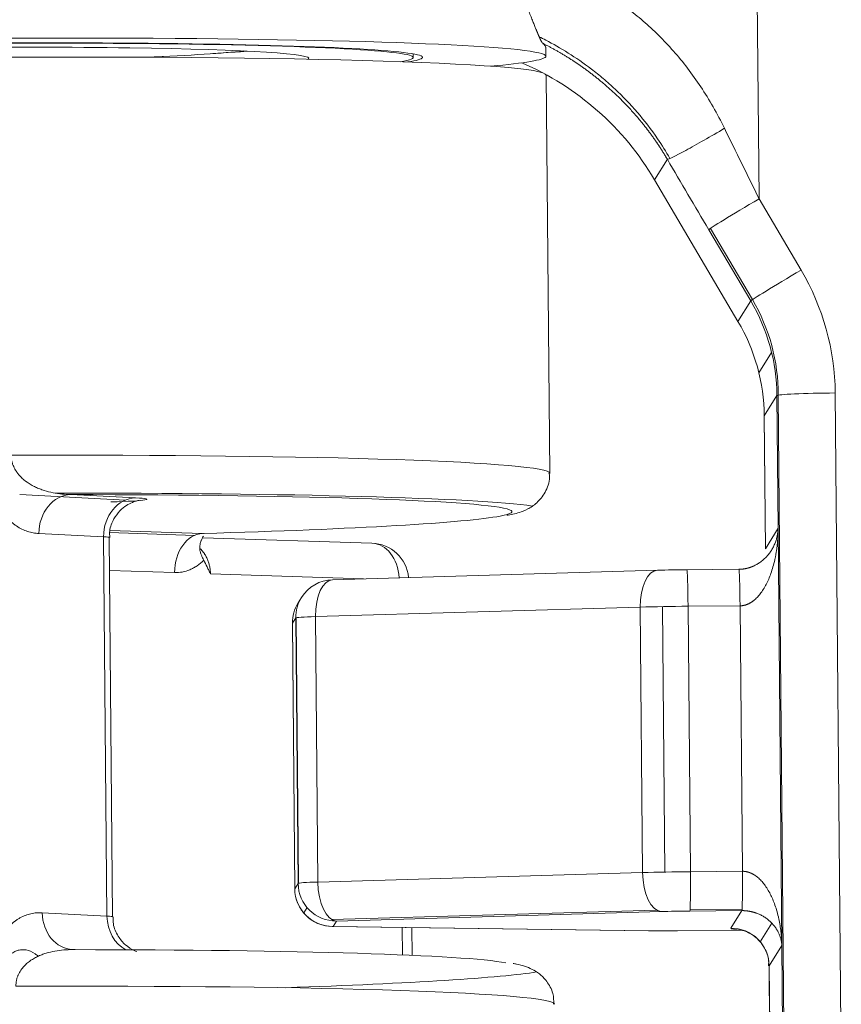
# Model space of a CAD drawing. Header units: millimetres. Extents: x -46 to 5160, y -5105 to -1541.
# Tile 76 of 104: x 4717 to 4724, y -4976 to -4968. Entities that reach past the tile are written whole.
import ezdxf

# ---------------------------------------------------------------- set-up
doc = ezdxf.new("R2010")
doc.units = ezdxf.units.MM
doc.header["$LTSCALE"] = 0.3175
doc.layers.add('1轮廓实线层', color=7, linetype='Continuous', lineweight=18)

# ---------------------------------------------------------------- blocks, each defined once
blk = doc.blocks.new('MR10C-1488')
at = {"layer": '1轮廓实线层'}
for p, q in [((7762.5911, -4864.5029), (7762.6263, -4868.4562)), ((7760.8298, -4867.2543), (7760.8291, -4867.1767)), ((7758.0212, -4867.2325), (7758.194, -4867.2203)), ((7759.7098, -4867.2643), (7759.7095, -4867.234)), ((7760.8283, -4867.2589), (7760.8298, -4867.2543)), ((7760.8611, -4870.7718), (7760.8312, -4867.4142)), ((7761.8529, -4868.1234), (7761.7451, -4868.2962)), ((7761.7451, -4868.2962), (7761.7449, -4868.2971)), ((7761.7449, -4868.2971), (7762.4482, -4869.4906)), ((7761.7451, -4868.2962), (7762.4484, -4869.4898)), ((7762.6263, -4868.4562), (7762.9802, -4869.0568)), ((7762.5557, -4869.3177), (7762.2018, -4868.7172)), ((7762.2166, -4868.7057), (7762.5705, -4869.3063)), ((7762.4484, -4869.4898), (7762.5557, -4869.3177)), ((7762.4484, -4869.4898), (7762.4482, -4869.4906)), ((7762.6249, -4869.9251), (7762.7321, -4869.753)), ((7762.7883, -4870.1119), (7762.8396, -4875.8678)), ((7763.268, -4870.0938), (7763.3193, -4875.8496)), ((7762.7771, -4870.1154), (7762.6699, -4870.2875)), ((7762.7871, -4871.2346), (7762.7771, -4870.1154)), ((7762.6699, -4870.2875), (7762.6696, -4870.2882)), ((7762.6696, -4870.2882), (7762.6796, -4871.4074)), ((7762.6699, -4870.2875), (7762.6798, -4871.4067)), ((7757.2866, -4870.9965), (7756.3934, -4870.9508)), ((7756.8254, -4870.9504), (7757.3706, -4870.9783)), ((7757.1506, -4871.2709), (7757.8687, -4871.2943)), ((7757.1538, -4871.2532), (7757.9356, -4871.2787)), ((7762.6798, -4871.4067), (7762.7871, -4871.2346)), ((7762.8184, -4874.7521), (7762.7871, -4871.2346)), ((7757.1008, -4871.3066), (7756.5556, -4871.2788)), ((7757.1293, -4874.5043), (7757.1008, -4871.3066)), ((7757.1767, -4874.5101), (7757.1482, -4871.3124)), ((7759.3632, -4871.3605), (7757.9359, -4871.3138)), ((7757.9423, -4871.2796), (7757.9484, -4871.2789)), ((7762.6798, -4871.4067), (7762.6796, -4871.4074)), ((7757.6991, -4871.6085), (7757.1507, -4871.5905)), ((7761.769, -4871.5884), (7759.031, -4871.668)), ((7761.7755, -4871.5885), (7761.769, -4871.5884)), ((7762.0172, -4871.584), (7762.0169, -4871.5842)), ((7762.4555, -4871.5805), (7762.0172, -4871.584)), ((7759.2907, -4871.6605), (7758.0012, -4871.6183)), ((7758.7688, -4871.8187), (7758.7403, -4871.8643)), ((7761.6248, -4871.8993), (7758.8868, -4871.9789)), ((7761.6447, -4874.1377), (7761.6248, -4871.8993)), ((7761.8129, -4871.8949), (7761.8328, -4874.1333)), ((7762.4655, -4871.8886), (7762.0271, -4871.8921)), ((7762.0271, -4871.8921), (7762.0471, -4874.1305)), ((7762.4854, -4874.127), (7762.4655, -4871.8886)), ((7758.7204, -4871.9905), (7758.692, -4872.0361)), ((7758.7404, -4874.2289), (7758.7204, -4871.9905)), ((7758.7247, -4871.9888), (7758.7447, -4874.2272)), ((7758.8868, -4871.9789), (7758.9067, -4874.2173)), ((7758.692, -4872.0361), (7758.6919, -4872.0364)), ((7758.6919, -4872.0364), (7758.7118, -4874.2748)), ((7758.692, -4872.0361), (7758.7119, -4874.2745)), ((7758.9067, -4874.2173), (7761.6447, -4874.1377)), ((7762.0471, -4874.1305), (7762.4854, -4874.127)), ((7758.7119, -4874.2745), (7758.7404, -4874.2289)), ((7758.7119, -4874.2745), (7758.7118, -4874.2748)), ((7756.5841, -4874.4765), (7757.1293, -4874.5043)), ((7758.7873, -4874.4779), (7758.8157, -4874.4323)), ((7761.7628, -4874.4541), (7759.0247, -4874.5337)), ((7761.8011, -4874.4665), (7759.0631, -4874.5461)), ((7762.4809, -4874.4586), (7762.0425, -4874.4622)), ((7762.4825, -4874.4468), (7762.0442, -4874.4503)), ((7762.3884, -4874.607), (7762.4809, -4874.4586)), ((7759.0275, -4874.5919), (7759.0347, -4874.5917)), ((7759.0275, -4874.5919), (7761.6934, -4874.628)), ((7759.0631, -4874.5461), (7759.0347, -4874.5917)), ((7759.0347, -4874.5917), (7761.7006, -4874.6278)), ((7762.6358, -4874.7208), (7762.7336, -4874.5638)), ((7759.6203, -4874.8321), (7759.6182, -4874.5999)), ((7759.7008, -4874.8356), (7759.6988, -4874.601)), ((7761.6934, -4874.628), (7761.7006, -4874.6278)), ((7761.9387, -4874.6285), (7762.4851, -4874.6241)), ((7761.9387, -4874.6285), (7761.939, -4874.6283)), ((7761.939, -4874.6283), (7762.4854, -4874.6239)), ((7762.8184, -4874.7521), (7762.7112, -4874.9242)), ((7762.8284, -4875.8713), (7762.8184, -4874.7521)), ((7762.7112, -4874.9242), (7762.7109, -4874.9249)), ((7762.7109, -4874.9249), (7762.7209, -4876.044)), ((7762.7112, -4874.9242), (7762.7211, -4876.0434))]:
    blk.add_line(p, q, dxfattribs=at)
for centre, start, end in [((7759.3527, -4871.6803), 5.53749, 88.12792), ((7759.0403, -4871.9879), 91.66522, 148.06728), ((7759.0119, -4872.0335), 148.06728, 180.5104), ((7759.0318, -4874.2719), 180.5104, 269.22346)]:
    blk.add_arc(centre, 0.32, start, end, dxfattribs=at)
for centre, major_axis, ratio, start_param, end_param in [((7755.55, -4867.3013), (5.2798, 0.047), 0.036886, 0, 3.56455), ((7755.55, -4867.3013), (-4.2398, -0.0378), 0.036886, 3.118149, 6.283185), ((7755.55, -4867.3013), (-4.1598, -0.0371), 0.036886, 2.911786, 6.259741), ((7755.55, -4867.3013), (-3.2808, -0.0292), 0.036886, 3.082708, 6.259743), ((7755.5514, -4867.4612), (-5.2798, -0.047), 0.036886, 3.141599, 6.283095), ((7755.5491, -4867.2), (-2.8799, -0.0257), 0.036886, 2.29466, 2.815183), ((7755.5489, -4867.1856), (-3.0813, -0.0274), 0.036886, 2.602732, 2.681861), ((7755.55, -4867.3013), (-4.2398, -0.0378), 0.036886, 2.897256, 3.118149), ((7755.55, -4867.3013), (5.2798, 0.047), 0.036886, 5.860171, 6.259744), ((7759.678, -4869.5121), (2.0368, -1.2694), 0.999045, 1.089405, 1.721455), ((7762.2663, -4867.8802), (0.4141, 0.2427), 0.039828, 3.180363, 4.854848), ((7762.6818, -4868.3672), (-2.443, 4.9661), 0.016092, 1.461001, 1.580802), ((7762.2684, -4868.6104), (-2.9227, 4.9624), 0.019371, 1.461109, 1.58091), ((7762.6152, -4868.474), (0.4135, 0.2437), 0.020232, 1.532049, 3.102845), ((7762.9691, -4869.0746), (0.4135, 0.2437), 0.020232, 1.532049, 3.102845), ((7761.1887, -4870.1105), (1.7652, -1.1002), 0.999045, 0.565807, 1.089405), ((7761.1776, -4870.1283), (-1.3579, 0.8463), 0.999045, 3.707399, 4.230998), ((7761.1887, -4870.1105), (-1.3579, 0.8463), 0.999045, 3.69846, 4.226385), ((7761.0703, -4870.3004), (1.3579, -0.8463), 0.999045, 0.565807, 1.089405), ((7763.2569, -4870.1116), (0.48, 0.0043), 0.036886, 1.547353, 3.11815), ((7755.5813, -4870.8188), (-5.2798, -0.047), 0.036886, 3.141603, 4.571441), ((7755.5841, -4871.1386), (5.2798, 0.047), 0.036886, 0.236048, 1.358455), ((7756.8282, -4871.2702), (-0.0163, -0.3196), 0.851525, 3.212002, 4.782798), ((7755.5841, -4871.1386), (4.9598, 0.0442), 0.036886, 0.090987, 1.317517), ((7757.3734, -4871.298), (-0.0163, -0.3196), 0.851525, 3.212002, 4.782798), ((7756.8253, -4870.9955), (-0.64, -0.0057), 0.036886, 2.121598, 3.692394), ((7755.5841, -4871.1386), (4.9598, 0.0442), 0.036886, 6.082732, 6.374173), ((7755.5841, -4871.1386), (4.9598, 0.0442), 0.036886, 5.206015, 6.082732), ((7756.8282, -4871.3152), (0.32, 0.0029), 0.036886, 6.283154, 6.833987), ((7757.9385, -4871.5985), (-0.0105, -0.3198), 0.747768, 3.197176, 4.767972), ((7759.3527, -4871.6803), (-0.0105, -0.3198), 0.747768, 1.68462, 3.141583), ((7761.7783, -4871.9083), (0.0093, -0.3199), 0.479236, 3.141599, 4.67035), ((7762.0058, -4871.602), (-0.48, -0.0043), 0.036886, 4.688946, 5.212545), ((7762.0197, -4871.904), (0.0026, -0.32), 0.023425, 1.607701, 3.141597), ((7762.4581, -4871.9005), (0.0026, -0.32), 0.023425, 1.607701, 3.141597), ((7759.0403, -4871.9879), (0.0093, -0.3199), 0.479236, 3.141599, 4.67035), ((7759.0403, -4871.9879), (-0.2716, 0.1693), 0.999045, 6.283161, 6.848992), ((7759.0119, -4872.0335), (-0.2716, 0.1693), 0.999045, 6.283161, 6.848992), ((7762.0087, -4871.9218), (0.8, 0.0071), 0.036886, 1.547353, 2.070952), ((7759.0403, -4871.9879), (0.32, 0.0029), 0.036886, 2.070952, 3.11815), ((7762.0286, -4874.1602), (-0.8, -0.0071), 0.036886, 4.688946, 5.212545), ((7761.7983, -4874.1467), (-0.0093, 0.3199), 0.479236, 1.528758, 3.099554), ((7762.0397, -4874.1424), (-0.0026, 0.32), 0.023425, 3.178497, 4.749293), ((7762.478, -4874.1389), (-0.0026, 0.32), 0.023425, 3.178497, 4.749293), ((7759.0603, -4874.2263), (0.32, 0.0029), 0.036886, 2.070952, 3.11815), ((7759.0603, -4874.2263), (-0.2716, 0.1693), 0.999045, 0.565807, 2.136603), ((7759.0603, -4874.2263), (-0.0093, 0.3199), 0.479236, 1.528758, 3.099554), ((7759.0318, -4874.2719), (-0.2716, 0.1693), 0.999045, 0.565807, 2.136603), ((7756.8567, -4874.4679), (0.0163, 0.3196), 0.851525, 1.641205, 3.141586), ((7756.8567, -4874.5129), (0.32, 0.0029), 0.036886, 0.000443, 0.550802), ((7757.4019, -4874.4957), (0.0163, 0.3196), 0.851525, 1.641205, 2.77176), ((7762.0314, -4874.48), (0.48, 0.0043), 0.036886, 1.547353, 2.070952), ((7761.9501, -4874.6105), (0.48, 0.0043), 0.036886, 4.165347, 4.688946), ((7763.5081, -4874.598), (-1.12, -0.01), 0.036886, 6.259742, 6.702653), ((7762.3913, -4874.9267), (-0.2716, 0.1693), 0.999045, 3.707399, 5.278196), ((7756.8567, -4874.4679), (0.0163, 0.3196), 0.851525, 3.141585, 3.212002), ((7755.6183, -4874.9758), (-4.9598, -0.0442), 0.036886, 3.327911, 4.459109), ((7755.6183, -4874.9758), (-5.2798, -0.047), 0.036886, 2.178483, 2.905323), ((7755.6212, -4875.2956), (5.2798, 0.047), 0.036886, 0.000007, 1.429848)]:
    blk.add_ellipse(centre, major_axis=major_axis, ratio=ratio, start_param=start_param, end_param=end_param, dxfattribs=at)
for points, knots in [([(7760.4385, -4866.3919), (7760.4677, -4866.3968), (7760.4998, -4866.403), (7760.5681, -4866.4178), (7760.6044, -4866.4264), (7760.6799, -4866.4462), (7760.7192, -4866.4573), (7760.7995, -4866.4822), (7760.8407, -4866.4958), (7760.9238, -4866.5257), (7760.9657, -4866.5419), (7761.0497, -4866.5769), (7761.0916, -4866.5956), (7761.1747, -4866.6358), (7761.2158, -4866.6571), (7761.2765, -4866.6911), (7761.2965, -4866.7028), (7761.3262, -4866.7207), (7761.341, -4866.7298), (7761.3581, -4866.7407), (7761.3666, -4866.7462), (7761.3709, -4866.7489), (7761.373, -4866.7503), (7761.374, -4866.751), (7761.3746, -4866.7513), (7761.3748, -4866.7515), (7761.375, -4866.7516), (7761.375, -4866.7516), (7761.3751, -4866.7517), (7761.3751, -4866.7517), (7761.4215, -4866.782), (7761.4676, -4866.8143), (7761.5589, -4866.8828), (7761.604, -4866.9191), (7761.6927, -4866.9955), (7761.7364, -4867.0358), (7761.8218, -4867.1202), (7761.8636, -4867.1644), (7761.945, -4867.2568), (7761.9846, -4867.3051), (7762.0615, -4867.4055), (7762.0988, -4867.4578), (7762.1708, -4867.5664), (7762.2055, -4867.6227), (7762.2721, -4867.7393), (7762.3041, -4867.7997), (7762.3347, -4867.8621)], [0, 0, 0, 0, 0.0625, 0.0625, 0.125, 0.125, 0.1875, 0.1875, 0.25, 0.25, 0.3125, 0.3125, 0.375, 0.375, 0.4375, 0.4375, 0.46875, 0.46875, 0.484375, 0.492187, 0.496094, 0.498047, 0.499023, 0.499512, 0.499756, 0.499878, 0.499939, 0.499969, 0.499969, 0.5, 0.5, 0.5625, 0.5625, 0.625, 0.625, 0.6875, 0.6875, 0.75, 0.75, 0.8125, 0.8125, 0.875, 0.875, 0.9375, 0.9375, 1, 1, 1, 1]), ([(7760.8024, -4867.1452), (7760.8022, -4867.1451), (7760.8018, -4867.1447), (7760.8013, -4867.1442), (7760.8007, -4867.1436), (7760.8002, -4867.143), (7760.7996, -4867.1423), (7760.7991, -4867.1416), (7760.7985, -4867.1408), (7760.7979, -4867.14), (7760.7973, -4867.1392), (7760.7967, -4867.1383), (7760.7961, -4867.1374), (7760.7954, -4867.1365), (7760.7948, -4867.1355), (7760.7942, -4867.1344), (7760.7935, -4867.1334), (7760.7929, -4867.1323), (7760.7922, -4867.1311), (7760.7915, -4867.1299), (7760.7908, -4867.1287), (7760.7901, -4867.1274), (7760.7894, -4867.1261), (7760.7887, -4867.1248), (7760.7879, -4867.1234), (7760.7872, -4867.1219), (7760.7865, -4867.1205), (7760.7857, -4867.1189), (7760.7849, -4867.1174), (7760.7841, -4867.1158), (7760.7833, -4867.1142), (7760.7825, -4867.1125), (7760.7817, -4867.1108), (7760.7809, -4867.109), (7760.7801, -4867.1072), (7760.7792, -4867.1054), (7760.7784, -4867.1035), (7760.7775, -4867.1016), (7760.7766, -4867.0997), (7760.7757, -4867.0977), (7760.7748, -4867.0956), (7760.7739, -4867.0936), (7760.773, -4867.0915), (7760.772, -4867.0893), (7760.7711, -4867.0871), (7760.7701, -4867.0849), (7760.7691, -4867.0826), (7760.7681, -4867.0803), (7760.7671, -4867.0779), (7760.7661, -4867.0755), (7760.7651, -4867.0731), (7760.7641, -4867.0706), (7760.763, -4867.0681), (7760.7619, -4867.0656), (7760.7609, -4867.063), (7760.7598, -4867.0603), (7760.7587, -4867.0577), (7760.7576, -4867.0549), (7760.7564, -4867.0522), (7760.7553, -4867.0494), (7760.7541, -4867.0466), (7760.7529, -4867.0437), (7760.7518, -4867.0408), (7760.7506, -4867.0378), (7760.7493, -4867.0348), (7760.7481, -4867.0318), (7760.7469, -4867.0287), (7760.7421, -4867.0169), (7760.7332, -4866.9946), (7760.7192, -4866.9598), (7760.7034, -4866.9207), (7760.6854, -4866.8773), (7760.6683, -4866.8372), (7760.6526, -4866.801), (7760.6385, -4866.7693), (7760.6226, -4866.7346), (7760.6049, -4866.6968), (7760.5851, -4866.656), (7760.5675, -4866.6209), (7760.553, -4866.5928), (7760.5428, -4866.5732), (7760.5328, -4866.5545), (7760.5232, -4866.5368), (7760.5139, -4866.52), (7760.5051, -4866.5042), (7760.4966, -4866.4893), (7760.4886, -4866.4754), (7760.4811, -4866.4624), (7760.474, -4866.4503), (7760.4674, -4866.4392), (7760.4613, -4866.429), (7760.4557, -4866.4198), (7760.4506, -4866.4115), (7760.4461, -4866.4041), (7760.4421, -4866.3977), (7760.4396, -4866.3938), (7760.4385, -4866.3919)], [0, 0, 0, 0, 0.003138, 0.006293, 0.009468, 0.01266, 0.015871, 0.019101, 0.02235, 0.025618, 0.028905, 0.032212, 0.035537, 0.038883, 0.042248, 0.045633, 0.049038, 0.052464, 0.055909, 0.059375, 0.062861, 0.066368, 0.069896, 0.073444, 0.077014, 0.080604, 0.084216, 0.087849, 0.091503, 0.095179, 0.098877, 0.102596, 0.106336, 0.110099, 0.113884, 0.11769, 0.121519, 0.12537, 0.129244, 0.13314, 0.137058, 0.140999, 0.144962, 0.148948, 0.152957, 0.156989, 0.161044, 0.165122, 0.169223, 0.173348, 0.177495, 0.181666, 0.18586, 0.190078, 0.194319, 0.198584, 0.202872, 0.207184, 0.21152, 0.21588, 0.220264, 0.224671, 0.229103, 0.233559, 0.238038, 0.242542, 0.247071, 0.251623, 0.294532, 0.340925, 0.39083, 0.44427, 0.501263, 0.534828, 0.571561, 0.611465, 0.654539, 0.700786, 0.750205, 0.773323, 0.795389, 0.816401, 0.836361, 0.855267, 0.87312, 0.88992, 0.905667, 0.920361, 0.934001, 0.946589, 0.958123, 0.968605, 0.978033, 0.986409, 0.993731, 1, 1, 1, 1]), ([(7761.8748, -4868.1165), (7761.8422, -4868.0595), (7761.8073, -4868.0037), (7761.7174, -4867.8718), (7761.6603, -4867.7977), (7761.5404, -4867.6582), (7761.4775, -4867.5928), (7761.3795, -4867.5009), (7761.3462, -4867.4713), (7761.2798, -4867.4152), (7761.2466, -4867.3886), (7761.1473, -4867.3127), (7761.0816, -4867.2675), (7760.9526, -4867.1865), (7760.8891, -4867.1504), (7760.8101, -4867.1091), (7760.7911, -4867.0994), (7760.7724, -4867.0902)], [0, 0, 0, 0, 0.113573, 0.113573, 0.280022, 0.280022, 0.446471, 0.446471, 0.529695, 0.529695, 0.612919, 0.612919, 0.779368, 0.779368, 0.945817, 0.945817, 1, 1, 1, 1]), ([(7761.8529, -4868.1234), (7761.8513, -4868.1208), (7761.8483, -4868.1156), (7761.8437, -4868.1078), (7761.839, -4868.1001), (7761.8344, -4868.0924), (7761.8297, -4868.0847), (7761.8251, -4868.0771), (7761.8204, -4868.0695), (7761.8157, -4868.062), (7761.811, -4868.0545), (7761.8063, -4868.0471), (7761.8016, -4868.0397), (7761.7968, -4868.0323), (7761.7921, -4868.025), (7761.7873, -4868.0177), (7761.7826, -4868.0105), (7761.7778, -4868.0033), (7761.773, -4867.9961), (7761.7682, -4867.989), (7761.7634, -4867.982), (7761.7586, -4867.9749), (7761.7538, -4867.968), (7761.749, -4867.961), (7761.7442, -4867.9541), (7761.7394, -4867.9473), (7761.7345, -4867.9404), (7761.7297, -4867.9337), (7761.7249, -4867.9269), (7761.72, -4867.9202), (7761.7152, -4867.9136), (7761.7103, -4867.907), (7761.7055, -4867.9004), (7761.7006, -4867.8939), (7761.6957, -4867.8874), (7761.6909, -4867.8809), (7761.686, -4867.8745), (7761.6811, -4867.8682), (7761.6762, -4867.8618), (7761.6714, -4867.8555), (7761.6665, -4867.8493), (7761.6616, -4867.8431), (7761.6567, -4867.8369), (7761.6518, -4867.8308), (7761.647, -4867.8247), (7761.6421, -4867.8186), (7761.6372, -4867.8126), (7761.613, -4867.783), (7761.569, -4867.7315), (7761.5039, -4867.6609), (7761.4383, -4867.595), (7761.3899, -4867.5497), (7761.3594, -4867.5224), (7761.347, -4867.5114), (7761.3345, -4867.5006), (7761.322, -4867.4898), (7761.3095, -4867.4792), (7761.297, -4867.4687), (7761.2845, -4867.4584), (7761.272, -4867.4481), (7761.2595, -4867.438), (7761.2469, -4867.428), (7761.2344, -4867.4182), (7761.2218, -4867.4084), (7761.2093, -4867.3988), (7761.1967, -4867.3893), (7761.1842, -4867.38), (7761.1716, -4867.3707), (7761.1591, -4867.3616), (7761.1466, -4867.3526), (7761.134, -4867.3437), (7761.1215, -4867.3349), (7761.109, -4867.3262), (7761.0965, -4867.3177), (7761.084, -4867.3093), (7761.0715, -4867.301), (7761.059, -4867.2928), (7761.0466, -4867.2847), (7761.0342, -4867.2767), (7761.0217, -4867.2688), (7761.0093, -4867.2611), (7760.9969, -4867.2534), (7760.9846, -4867.2459), (7760.9722, -4867.2385), (7760.9599, -4867.2311), (7760.9476, -4867.2239), (7760.9354, -4867.2168), (7760.9231, -4867.2098), (7760.9109, -4867.2029), (7760.8987, -4867.1961), (7760.8866, -4867.1894), (7760.8744, -4867.1828), (7760.8623, -4867.1763), (7760.8503, -4867.1699), (7760.8382, -4867.1636), (7760.8262, -4867.1573), (7760.8143, -4867.1512), (7760.8063, -4867.1472), (7760.8024, -4867.1452)], [0, 0, 0, 0, 0.00587, 0.011722, 0.017555, 0.023368, 0.029163, 0.034939, 0.040695, 0.046433, 0.052152, 0.057853, 0.063534, 0.069197, 0.074841, 0.080466, 0.086072, 0.09166, 0.097228, 0.102779, 0.10831, 0.113823, 0.119317, 0.124793, 0.13025, 0.135688, 0.141108, 0.146509, 0.151892, 0.157256, 0.162602, 0.16793, 0.173239, 0.178529, 0.183801, 0.189055, 0.194291, 0.199508, 0.204707, 0.209887, 0.21505, 0.220194, 0.22532, 0.230427, 0.235517, 0.240589, 0.245642, 0.250677, 0.315418, 0.378563, 0.440179, 0.500332, 0.511567, 0.522776, 0.533962, 0.545123, 0.556262, 0.567377, 0.578471, 0.589543, 0.600594, 0.611625, 0.622635, 0.633626, 0.644599, 0.655553, 0.66649, 0.677409, 0.688313, 0.6992, 0.710072, 0.720929, 0.731772, 0.742601, 0.753418, 0.764222, 0.775014, 0.785795, 0.796565, 0.807326, 0.818077, 0.828819, 0.839554, 0.85028, 0.861, 0.871713, 0.882421, 0.893123, 0.903821, 0.914515, 0.925205, 0.935894, 0.946579, 0.957264, 0.967948, 0.978631, 0.989315, 1, 1, 1, 1]), ([(7760.8291, -4867.1832), (7760.8291, -4867.1829), (7760.8289, -4867.1785), (7760.824, -4867.1676), (7760.811, -4867.1533), (7760.8024, -4867.1452)], [0, 0, 0, 0, 0.031579, 0.51579, 1, 1, 1, 1]), ([(7756.3213, -4870.6194), (7756.3214, -4870.6363), (7756.3235, -4870.6527), (7756.3281, -4870.6729), (7756.3291, -4870.6769), (7756.3313, -4870.6849), (7756.3326, -4870.6888), (7756.3365, -4870.7003), (7756.3394, -4870.7078), (7756.349, -4870.7294), (7756.3566, -4870.7428), (7756.3672, -4870.7587), (7756.3694, -4870.7619), (7756.3739, -4870.768), (7756.3761, -4870.771), (7756.383, -4870.7799), (7756.3878, -4870.7855), (7756.4024, -4870.8017), (7756.4126, -4870.8117), (7756.4286, -4870.8256), (7756.434, -4870.83), (7756.4422, -4870.8364), (7756.445, -4870.8385), (7756.4506, -4870.8427), (7756.4534, -4870.8447), (7756.4676, -4870.8546), (7756.4791, -4870.8619), (7756.5024, -4870.8752), (7756.5143, -4870.8813), (7756.5382, -4870.8926), (7756.5503, -4870.8977), (7756.5686, -4870.9048), (7756.5748, -4870.9071), (7756.5871, -4870.9114), (7756.5933, -4870.9135), (7756.6243, -4870.9232), (7756.6492, -4870.9295), (7756.6992, -4870.9394), (7756.7244, -4870.9431), (7756.7748, -4870.9483), (7756.8001, -4870.9498), (7756.8254, -4870.9504)], [0, 0, 0, 0, 0.0625, 0.0625, 0.078125, 0.078125, 0.09375, 0.09375, 0.125, 0.125, 0.1875, 0.1875, 0.203125, 0.203125, 0.21875, 0.21875, 0.25, 0.25, 0.3125, 0.3125, 0.34375, 0.34375, 0.359375, 0.359375, 0.375, 0.375, 0.4375, 0.4375, 0.5, 0.5, 0.5625, 0.5625, 0.59375, 0.59375, 0.625, 0.625, 0.75, 0.75, 0.875, 0.875, 1, 1, 1, 1]), ([(7760.4997, -4871.1236), (7760.5309, -4871.1222), (7760.5899, -4871.1073), (7760.664, -4871.0806), (7760.748, -4871.0307), (7760.8256, -4870.9367), (7760.8663, -4870.8356), (7760.8575, -4870.779), (7760.8545, -4870.7664)], [0, 0, 0, 0, 0.352901, 0.554113, 0.702432, 0.831052, 0.963009, 1, 1, 1, 1]), ([(7757.1535, -4871.3123), (7757.151, -4871.2935), (7757.1495, -4871.2397), (7757.1807, -4871.1597), (7757.233, -4871.088), (7757.2893, -4871.0422), (7757.3391, -4871.0165), (7757.3738, -4871.0049), (7757.3918, -4871.0006), (7757.3988, -4870.9994), (7757.4, -4870.9992), (7757.4, -4870.9992)], [0, 0, 0, 0, 0.108471, 0.317585, 0.486544, 0.628868, 0.745041, 0.827831, 0.888356, 0.952092, 1, 1, 1, 1]), ([(7756.5556, -4871.2788), (7756.5395, -4871.2779), (7756.5234, -4871.276), (7756.4914, -4871.2701), (7756.4755, -4871.266), (7756.4439, -4871.2556), (7756.4282, -4871.2493), (7756.397, -4871.2342), (7756.3814, -4871.2254), (7756.3622, -4871.2127), (7756.3583, -4871.2101), (7756.3506, -4871.2047), (7756.3468, -4871.2019), (7756.3353, -4871.1932), (7756.3278, -4871.1871), (7756.3054, -4871.1679), (7756.2909, -4871.1538), (7756.2625, -4871.1228), (7756.2488, -4871.1059), (7756.2321, -4871.0828), (7756.2288, -4871.078), (7756.2223, -4871.0684), (7756.219, -4871.0634), (7756.2094, -4871.0484), (7756.2032, -4871.038), (7756.1971, -4871.0272)], [0, 0, 0, 0, 0.125, 0.125, 0.25, 0.25, 0.375, 0.375, 0.5, 0.5, 0.53125, 0.53125, 0.5625, 0.5625, 0.625, 0.625, 0.75, 0.75, 0.875, 0.875, 0.90625, 0.90625, 0.9375, 0.9375, 1, 1, 1, 1]), ([(7762.4552, -4871.5807), (7762.456, -4871.5807), (7762.4576, -4871.5807), (7762.4601, -4871.5806), (7762.4625, -4871.5806), (7762.465, -4871.5805), (7762.4674, -4871.5804), (7762.4698, -4871.5802), (7762.4723, -4871.5801), (7762.4747, -4871.5799), (7762.4772, -4871.5797), (7762.4796, -4871.5795), (7762.482, -4871.5793), (7762.4845, -4871.579), (7762.4869, -4871.5788), (7762.4894, -4871.5785), (7762.4918, -4871.5782), (7762.4943, -4871.5778), (7762.4967, -4871.5775), (7762.4992, -4871.5771), (7762.5016, -4871.5767), (7762.504, -4871.5763), (7762.5065, -4871.5759), (7762.5089, -4871.5754), (7762.5114, -4871.575), (7762.5138, -4871.5745), (7762.5162, -4871.574), (7762.5187, -4871.5734), (7762.5211, -4871.5729), (7762.5235, -4871.5723), (7762.526, -4871.5717), (7762.5284, -4871.5711), (7762.5308, -4871.5705), (7762.5332, -4871.5698), (7762.5357, -4871.5691), (7762.5381, -4871.5684), (7762.5405, -4871.5677), (7762.5429, -4871.567), (7762.5453, -4871.5662), (7762.5477, -4871.5655), (7762.5501, -4871.5647), (7762.5525, -4871.5639), (7762.5549, -4871.563), (7762.5573, -4871.5622), (7762.5597, -4871.5613), (7762.562, -4871.5604), (7762.5644, -4871.5595), (7762.5668, -4871.5585), (7762.5691, -4871.5576), (7762.5715, -4871.5566), (7762.5739, -4871.5556), (7762.5762, -4871.5546), (7762.5877, -4871.5495), (7762.6081, -4871.5391), (7762.6353, -4871.5218), (7762.6615, -4871.5013), (7762.6852, -4871.4787), (7762.7066, -4871.4543), (7762.7259, -4871.4278), (7762.7436, -4871.3982), (7762.7558, -4871.3724), (7762.7641, -4871.3514), (7762.7695, -4871.3359), (7762.7745, -4871.3192), (7762.7776, -4871.3062), (7762.7795, -4871.2974), (7762.7804, -4871.2928), (7762.7814, -4871.2878), (7762.7823, -4871.2825), (7762.7832, -4871.2768), (7762.7841, -4871.2707), (7762.7849, -4871.2642), (7762.7856, -4871.2573), (7762.7862, -4871.2501), (7762.7867, -4871.2425), (7762.787, -4871.2373), (7762.7871, -4871.2346)], [0, 0, 0, 0, 0.002885, 0.005772, 0.008662, 0.011556, 0.014454, 0.017357, 0.020265, 0.02318, 0.026101, 0.02903, 0.031968, 0.034914, 0.037869, 0.040835, 0.043812, 0.0468, 0.0498, 0.052812, 0.055838, 0.058878, 0.061932, 0.065, 0.068085, 0.071185, 0.074303, 0.077437, 0.080589, 0.08376, 0.086949, 0.090157, 0.093385, 0.096634, 0.099903, 0.103193, 0.106505, 0.109839, 0.113196, 0.116576, 0.119979, 0.123406, 0.126857, 0.130333, 0.133834, 0.13736, 0.140912, 0.144491, 0.148095, 0.151727, 0.155386, 0.159072, 0.162786, 0.210137, 0.262826, 0.3212, 0.385516, 0.447116, 0.515602, 0.591044, 0.673494, 0.709723, 0.748585, 0.790082, 0.834215, 0.844636, 0.855987, 0.868269, 0.88148, 0.895621, 0.910692, 0.926694, 0.943625, 0.961487, 0.980278, 1, 1, 1, 1]), ([(7762.7871, -4871.2346), (7762.787, -4871.2372), (7762.787, -4871.2422), (7762.7869, -4871.2497), (7762.7868, -4871.257), (7762.7867, -4871.2641), (7762.7865, -4871.2711), (7762.7862, -4871.2778), (7762.786, -4871.2844), (7762.7857, -4871.2908), (7762.7854, -4871.297), (7762.7851, -4871.3031), (7762.7848, -4871.309), (7762.7844, -4871.3147), (7762.7841, -4871.3202), (7762.7837, -4871.3255), (7762.7833, -4871.3306), (7762.7829, -4871.3356), (7762.7825, -4871.3404), (7762.7821, -4871.345), (7762.7818, -4871.3495), (7762.7814, -4871.3537), (7762.781, -4871.3578), (7762.7796, -4871.3717), (7762.777, -4871.3948), (7762.7725, -4871.4265), (7762.7676, -4871.456), (7762.7599, -4871.4958), (7762.7485, -4871.5445), (7762.7316, -4871.6005), (7762.7131, -4871.6506), (7762.6924, -4871.6969), (7762.6694, -4871.7394), (7762.6439, -4871.7781), (7762.6171, -4871.8108), (7762.5964, -4871.8311), (7762.5835, -4871.8418), (7762.5789, -4871.8454), (7762.5743, -4871.8489), (7762.5697, -4871.8523), (7762.5651, -4871.8555), (7762.5605, -4871.8585), (7762.5558, -4871.8614), (7762.5511, -4871.8642), (7762.5464, -4871.8668), (7762.5417, -4871.8692), (7762.537, -4871.8715), (7762.5323, -4871.8737), (7762.5275, -4871.8757), (7762.5228, -4871.8776), (7762.518, -4871.8793), (7762.5133, -4871.8809), (7762.5085, -4871.8823), (7762.5037, -4871.8836), (7762.4989, -4871.8848), (7762.4941, -4871.8858), (7762.4894, -4871.8866), (7762.4846, -4871.8873), (7762.4798, -4871.8879), (7762.475, -4871.8883), (7762.4702, -4871.8885), (7762.4671, -4871.8886), (7762.4655, -4871.8886)], [0, 0, 0, 0, 0.009976, 0.01972, 0.029231, 0.03851, 0.047556, 0.05637, 0.064952, 0.073301, 0.081418, 0.089302, 0.096954, 0.104373, 0.11156, 0.118515, 0.125237, 0.131727, 0.137985, 0.14401, 0.149802, 0.155362, 0.16069, 0.165786, 0.209913, 0.251408, 0.290272, 0.326508, 0.408952, 0.484392, 0.552881, 0.614487, 0.678798, 0.737171, 0.789861, 0.837217, 0.844476, 0.851629, 0.858679, 0.865627, 0.872478, 0.879234, 0.885897, 0.892472, 0.898961, 0.905368, 0.911697, 0.91795, 0.924132, 0.930248, 0.9363, 0.942293, 0.948232, 0.954121, 0.959964, 0.965766, 0.971533, 0.977269, 0.982978, 0.988666, 0.994339, 1, 1, 1, 1]), ([(7757.9417, -4871.3011), (7757.9365, -4871.31), (7757.9319, -4871.3188), (7757.9259, -4871.332), (7757.924, -4871.3364), (7757.9215, -4871.343), (7757.9207, -4871.3452), (7757.9192, -4871.3497), (7757.9185, -4871.3519), (7757.9153, -4871.363), (7757.9135, -4871.3717), (7757.912, -4871.3846), (7757.9117, -4871.3889), (7757.9114, -4871.3975), (7757.9115, -4871.4017), (7757.9123, -4871.4144), (7757.9135, -4871.4226), (7757.9172, -4871.4389), (7757.9197, -4871.4469), (7757.9241, -4871.4589), (7757.9257, -4871.4629), (7757.9291, -4871.471), (7757.9309, -4871.475), (7757.9347, -4871.4831), (7757.9367, -4871.4872), (7757.9407, -4871.4955), (7757.9428, -4871.4997), (7757.9449, -4871.504)], [0, 0, 0, 0, 0.125, 0.125, 0.1875, 0.1875, 0.21875, 0.21875, 0.25, 0.25, 0.375, 0.375, 0.4375, 0.4375, 0.5, 0.5, 0.625, 0.625, 0.75, 0.75, 0.8125, 0.8125, 0.875, 0.875, 0.9375, 0.9375, 1, 1, 1, 1]), ([(7757.9172, -4871.4068), (7757.9256, -4871.4158), (7757.9335, -4871.4253), (7757.944, -4871.4396), (7757.9486, -4871.4462), (7757.953, -4871.453), (7757.9558, -4871.4576), (7757.9572, -4871.4599), (7757.964, -4871.4716), (7757.9739, -4871.4908), (7757.9817, -4871.5109), (7757.9885, -4871.5314), (7757.9914, -4871.5419), (7757.995, -4871.558), (7757.996, -4871.5635), (7757.9978, -4871.5743), (7757.9986, -4871.5798), (7758.0004, -4871.5962), (7758.0011, -4871.6072), (7758.0012, -4871.6183)], [0, 0, 0, 0, 0.162743, 0.162743, 0.232514, 0.2674, 0.2674, 0.302286, 0.302286, 0.441829, 0.581371, 0.581371, 0.720914, 0.720914, 0.790686, 0.790686, 0.860457, 0.860457, 1, 1, 1, 1]), ([(7757.9449, -4871.504), (7757.9268, -4871.5218), (7757.908, -4871.5374), (7757.8786, -4871.5575), (7757.8686, -4871.5636), (7757.8534, -4871.572), (7757.8482, -4871.5746), (7757.8379, -4871.5796), (7757.8327, -4871.582), (7757.8067, -4871.593), (7757.7856, -4871.5994), (7757.7428, -4871.6075), (7757.7211, -4871.6092), (7757.6991, -4871.6085)], [0, 0, 0, 0, 0.25, 0.25, 0.375, 0.375, 0.4375, 0.4375, 0.5, 0.5, 0.75, 0.75, 1, 1, 1, 1]), ([(7757.9449, -4871.504), (7757.9543, -4871.5231), (7757.9638, -4871.542), (7757.978, -4871.5705), (7757.985, -4871.5847), (7757.992, -4871.5991), (7757.9966, -4871.6087), (7757.9989, -4871.6135), (7758.0012, -4871.6183)], [0, 0, 0, 0, 0.5, 0.5, 0.75, 0.875, 0.875, 1, 1, 1, 1]), ([(7762.4854, -4874.127), (7762.4862, -4874.127), (7762.4878, -4874.127), (7762.4903, -4874.127), (7762.4927, -4874.1271), (7762.4951, -4874.1272), (7762.4976, -4874.1273), (7762.5, -4874.1275), (7762.5025, -4874.1278), (7762.5049, -4874.128), (7762.5073, -4874.1283), (7762.5098, -4874.1286), (7762.5122, -4874.129), (7762.5147, -4874.1294), (7762.5171, -4874.1298), (7762.5196, -4874.1303), (7762.522, -4874.1308), (7762.5245, -4874.1314), (7762.5269, -4874.132), (7762.5294, -4874.1326), (7762.5318, -4874.1332), (7762.5342, -4874.1339), (7762.5367, -4874.1347), (7762.5391, -4874.1355), (7762.5416, -4874.1363), (7762.544, -4874.1371), (7762.5464, -4874.138), (7762.5489, -4874.1389), (7762.5513, -4874.1399), (7762.5537, -4874.1408), (7762.5562, -4874.1419), (7762.5586, -4874.1429), (7762.561, -4874.144), (7762.5635, -4874.1452), (7762.5659, -4874.1464), (7762.5683, -4874.1476), (7762.5707, -4874.1488), (7762.5731, -4874.1501), (7762.5755, -4874.1514), (7762.5779, -4874.1528), (7762.5803, -4874.1542), (7762.5827, -4874.1556), (7762.5851, -4874.1571), (7762.5875, -4874.1586), (7762.5899, -4874.1601), (7762.5923, -4874.1617), (7762.5947, -4874.1633), (7762.597, -4874.165), (7762.5994, -4874.1667), (7762.6018, -4874.1684), (7762.6041, -4874.1702), (7762.6065, -4874.172), (7762.618, -4874.181), (7762.6384, -4874.1995), (7762.6657, -4874.2307), (7762.692, -4874.2676), (7762.7157, -4874.3082), (7762.7372, -4874.3525), (7762.7565, -4874.4004), (7762.7744, -4874.4541), (7762.7867, -4874.5009), (7762.7951, -4874.5391), (7762.8005, -4874.5675), (7762.8055, -4874.5979), (7762.8087, -4874.6214), (7762.8106, -4874.6376), (7762.8116, -4874.646), (7762.8125, -4874.655), (7762.8135, -4874.6648), (7762.8144, -4874.6752), (7762.8153, -4874.6863), (7762.8161, -4874.6981), (7762.8169, -4874.7106), (7762.8175, -4874.7238), (7762.818, -4874.7377), (7762.8183, -4874.7472), (7762.8184, -4874.7521)], [0, 0, 0, 0, 0.002885, 0.005772, 0.008662, 0.011556, 0.014454, 0.017357, 0.020265, 0.02318, 0.026101, 0.02903, 0.031968, 0.034914, 0.037869, 0.040835, 0.043812, 0.0468, 0.0498, 0.052812, 0.055838, 0.058878, 0.061932, 0.065, 0.068085, 0.071185, 0.074303, 0.077437, 0.080589, 0.08376, 0.086949, 0.090157, 0.093385, 0.096634, 0.099903, 0.103193, 0.106505, 0.109839, 0.113196, 0.116576, 0.119979, 0.123406, 0.126857, 0.130333, 0.133834, 0.13736, 0.140912, 0.144491, 0.148095, 0.151727, 0.155386, 0.159072, 0.162786, 0.210137, 0.262826, 0.3212, 0.385516, 0.447116, 0.515602, 0.591044, 0.673494, 0.709723, 0.748585, 0.790082, 0.834215, 0.844636, 0.855987, 0.868269, 0.88148, 0.895621, 0.910692, 0.926694, 0.943625, 0.961487, 0.980278, 1, 1, 1, 1]), ([(7756.2298, -4874.6915), (7756.2357, -4874.6814), (7756.2417, -4874.6716), (7756.251, -4874.6576), (7756.2542, -4874.6529), (7756.2606, -4874.6439), (7756.2638, -4874.6396), (7756.2801, -4874.6181), (7756.2935, -4874.6026), (7756.3213, -4874.5744), (7756.3356, -4874.5618), (7756.3577, -4874.5449), (7756.3651, -4874.5396), (7756.3765, -4874.5321), (7756.3802, -4874.5297), (7756.3878, -4874.525), (7756.3916, -4874.5228), (7756.4107, -4874.5121), (7756.4261, -4874.5049), (7756.4571, -4874.4929), (7756.4727, -4874.4882), (7756.5042, -4874.481), (7756.52, -4874.4786), (7756.5519, -4874.4759), (7756.568, -4874.4756), (7756.5841, -4874.4765)], [0, 0, 0, 0, 0.0625, 0.0625, 0.09375, 0.09375, 0.125, 0.125, 0.25, 0.25, 0.375, 0.375, 0.4375, 0.4375, 0.46875, 0.46875, 0.5, 0.5, 0.625, 0.625, 0.75, 0.75, 0.875, 0.875, 1, 1, 1, 1]), ([(7757.3797, -4874.804), (7757.373, -4874.8014), (7757.3409, -4874.788), (7757.2814, -4874.7499), (7757.2173, -4874.6734), (7757.1802, -4874.5877), (7757.1798, -4874.5306), (7757.1819, -4874.51)], [0, 0, 0, 0, 0.064242, 0.296403, 0.550565, 0.842563, 1, 1, 1, 1]), ([(7762.8184, -4874.7521), (7762.8183, -4874.7509), (7762.8182, -4874.7486), (7762.8179, -4874.7452), (7762.8176, -4874.7419), (7762.8173, -4874.7387), (7762.8169, -4874.7355), (7762.8165, -4874.7325), (7762.8161, -4874.7295), (7762.8157, -4874.7266), (7762.8152, -4874.7237), (7762.8148, -4874.721), (7762.8143, -4874.7183), (7762.8138, -4874.7157), (7762.8133, -4874.7132), (7762.8128, -4874.7108), (7762.8123, -4874.7085), (7762.8118, -4874.7062), (7762.8113, -4874.7041), (7762.8108, -4874.702), (7762.8103, -4874.7), (7762.8098, -4874.698), (7762.8093, -4874.6962), (7762.8076, -4874.6899), (7762.8044, -4874.6794), (7762.7992, -4874.6651), (7762.7935, -4874.6517), (7762.7849, -4874.6337), (7762.7722, -4874.6117), (7762.754, -4874.5864), (7762.7343, -4874.5639), (7762.7125, -4874.5431), (7762.6884, -4874.524), (7762.6619, -4874.5068), (7762.6344, -4874.4922), (7762.6132, -4874.4832), (7762.6, -4874.4785), (7762.5954, -4874.4769), (7762.5907, -4874.4754), (7762.586, -4874.4739), (7762.5813, -4874.4725), (7762.5766, -4874.4712), (7762.5718, -4874.4699), (7762.5671, -4874.4687), (7762.5623, -4874.4676), (7762.5576, -4874.4665), (7762.5528, -4874.4655), (7762.548, -4874.4646), (7762.5432, -4874.4637), (7762.5384, -4874.4629), (7762.5336, -4874.4622), (7762.5288, -4874.4616), (7762.524, -4874.461), (7762.5192, -4874.4604), (7762.5144, -4874.46), (7762.5096, -4874.4596), (7762.5048, -4874.4593), (7762.5, -4874.459), (7762.4952, -4874.4588), (7762.4904, -4874.4587), (7762.4856, -4874.4586), (7762.4824, -4874.4586), (7762.4809, -4874.4586)], [0, 0, 0, 0, 0.009976, 0.01972, 0.029231, 0.03851, 0.047556, 0.05637, 0.064952, 0.073301, 0.081418, 0.089302, 0.096954, 0.104373, 0.11156, 0.118515, 0.125237, 0.131727, 0.137985, 0.14401, 0.149802, 0.155362, 0.16069, 0.165786, 0.209913, 0.251408, 0.290272, 0.326508, 0.408952, 0.484392, 0.552881, 0.614487, 0.678798, 0.737171, 0.789861, 0.837217, 0.844476, 0.851629, 0.858679, 0.865627, 0.872478, 0.879234, 0.885897, 0.892472, 0.898961, 0.905368, 0.911697, 0.91795, 0.924132, 0.930248, 0.9363, 0.942293, 0.948232, 0.954121, 0.959964, 0.965766, 0.971533, 0.977269, 0.982978, 0.988666, 0.994339, 1, 1, 1, 1]), ([(7762.4674, -4874.6202), (7762.4673, -4874.6201), (7762.4716, -4874.6208), (7762.4986, -4874.6278), (7762.544, -4874.6459), (7762.6079, -4874.6873), (7762.6709, -4874.7623), (7762.7079, -4874.8487), (7762.7078, -4874.9053), (7762.7056, -4874.9251)], [0, 0, 0, 0, 0.145566, 0.243928, 0.34367, 0.49515, 0.682727, 0.891983, 1, 1, 1, 1]), ([(7756.27, -4874.8802), (7756.2792, -4874.866), (7756.2892, -4874.8535), (7756.3216, -4874.8199), (7756.3461, -4874.8045), (7756.3834, -4874.7918), (7756.396, -4874.7893), (7756.4215, -4874.7874), (7756.4345, -4874.788), (7756.4729, -4874.7948), (7756.498, -4874.8054), (7756.5314, -4874.8288), (7756.54, -4874.8358), (7756.5484, -4874.8435)], [0, 0, 0, 0, 0.122575, 0.122575, 0.383791, 0.383791, 0.514399, 0.514399, 0.645007, 0.645007, 0.906223, 0.906223, 1, 1, 1, 1]), ([(7756.8596, -4874.7876), (7756.8342, -4874.7871), (7756.809, -4874.7875), (7756.7587, -4874.7904), (7756.7336, -4874.793), (7756.6838, -4874.8007), (7756.659, -4874.8058), (7756.6282, -4874.8142), (7756.622, -4874.816), (7756.6097, -4874.8197), (7756.6036, -4874.8217), (7756.5854, -4874.828), (7756.5734, -4874.8326), (7756.5497, -4874.8428), (7756.538, -4874.8483), (7756.5149, -4874.8606), (7756.5035, -4874.8674), (7756.4895, -4874.8766), (7756.4867, -4874.8785), (7756.4812, -4874.8824), (7756.473, -4874.8883), (7756.465, -4874.8946), (7756.4493, -4874.9078), (7756.4392, -4874.9172), (7756.4249, -4874.9328), (7756.4202, -4874.9382), (7756.4135, -4874.9467), (7756.4113, -4874.9496), (7756.4069, -4874.9556), (7756.4048, -4874.9586), (7756.3945, -4874.974), (7756.3871, -4874.9872), (7756.3792, -4875.005), (7756.3778, -4875.0087), (7756.3749, -4875.0161), (7756.3736, -4875.0198), (7756.3711, -4875.0275), (7756.37, -4875.0313), (7756.3679, -4875.0392), (7756.3669, -4875.0431), (7756.3627, -4875.063), (7756.361, -4875.0793), (7756.3612, -4875.0962)], [0, 0, 0, 0, 0.125, 0.125, 0.25, 0.25, 0.375, 0.375, 0.40625, 0.40625, 0.4375, 0.4375, 0.5, 0.5, 0.5625, 0.5625, 0.625, 0.625, 0.640625, 0.640625, 0.65625, 0.6875, 0.6875, 0.75, 0.75, 0.78125, 0.78125, 0.796875, 0.796875, 0.8125, 0.8125, 0.875, 0.875, 0.890625, 0.890625, 0.90625, 0.90625, 0.921875, 0.921875, 0.9375, 0.9375, 1, 1, 1, 1]), ([(7760.8945, -4875.2472), (7760.8964, -4875.2157), (7760.8921, -4875.146), (7760.8394, -4875.0516), (7760.7705, -4874.9852), (7760.7044, -4874.9467), (7760.6417, -4874.9236), (7760.5978, -4874.9115), (7760.562, -4874.9059), (7760.5524, -4874.9047)], [0, 0, 0, 0, 0.093197, 0.221353, 0.338081, 0.464732, 0.640835, 0.904483, 1, 1, 1, 1])]:
    blk.add_open_spline(points, degree=3, knots=knots, dxfattribs=at)

msp = doc.modelspace()

# ---------------------------------------------------------------- block references
msp.add_blockref('MR10C-1488', (-3039.52709, -100.95006))

doc.saveas('drawing.dxf')
